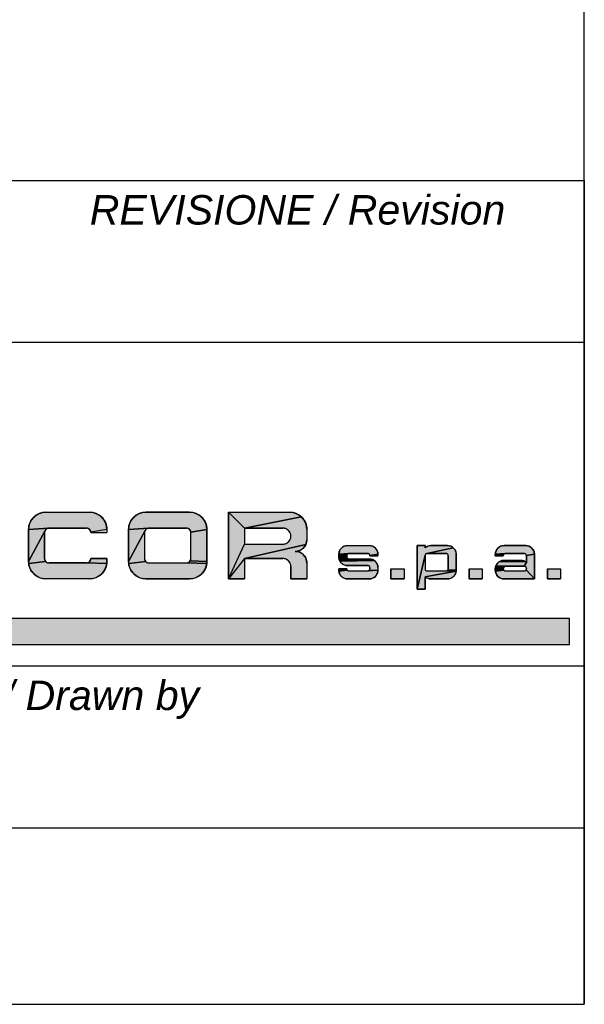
# Model space of a CAD drawing. Extents: x -1622 to 1181, y 8 to 1633.
# Tile 65 of 81: x 1143 to 1181, y 8 to 75. Entities that reach past the tile are written whole.
import ezdxf

# ---------------------------------------------------------------- set-up
doc = ezdxf.new("R2010")
doc.units = 0
doc.header["$LTSCALE"] = 65.395
doc.layers.get('0').update_dxf_attribs({"linetype": 'CONTINUOUS'})
doc.layers.add('7_ALL_NOTE', color=7, linetype='CONTINUOUS')
doc.styles.add('TEXTSTYLE_2', font='ariali.ttf')

# ---------------------------------------------------------------- blocks, each defined once
blk = doc.blocks.new('SICOR_LOGO_BL0', base_point=(1142.225, 40.445))
at = {"linetype": 'CONTINUOUS'}
for points in [[(1144.271, 41.441), (1144.395, 41.447), (1147.352, 41.447), (1147.475, 41.441), (1147.597, 41.421), (1147.717, 41.389), (1147.833, 41.345), (1147.943, 41.289), (1148.047, 41.221), (1148.143, 41.143), (1148.23, 41.056), (1148.308, 40.96), (1148.376, 40.856), (1148.432, 40.745), (1148.476, 40.63), (1148.508, 40.51), (1148.528, 40.388), (1148.534, 40.264), (1147.448, 40.098), (1147.444, 40.129), (1147.436, 40.159), (1147.425, 40.188), (1147.411, 40.215), (1147.394, 40.241), (1147.374, 40.265), (1147.352, 40.287), (1147.328, 40.306), (1147.302, 40.323), (1147.275, 40.337), (1147.246, 40.348), (1147.216, 40.356), (1147.185, 40.361), (1147.154, 40.363), (1144.592, 40.363), (1144.561, 40.361), (1143.212, 40.264), (1143.219, 40.388), (1143.238, 40.51), (1143.27, 40.63), (1143.314, 40.745), (1143.37, 40.856), (1143.438, 40.96), (1143.516, 41.056), (1143.603, 41.143), (1143.7, 41.221), (1143.803, 41.289), (1143.914, 41.345), (1144.029, 41.389), (1144.149, 41.421)], [(1151.072, 41.441), (1151.195, 41.447), (1154.152, 41.447), (1154.276, 41.441), (1154.398, 41.421), (1154.518, 41.389), (1154.633, 41.345), (1154.744, 41.289), (1154.847, 41.221), (1154.944, 41.143), (1155.031, 41.056), (1155.109, 40.96), (1155.176, 40.856), (1155.233, 40.745), (1155.277, 40.63), (1155.309, 40.51), (1155.328, 40.388), (1155.335, 40.264), (1154.249, 40.098), (1154.244, 40.129), (1154.236, 40.159), (1154.225, 40.188), (1154.211, 40.215), (1154.194, 40.241), (1154.175, 40.265), (1154.153, 40.287), (1154.129, 40.306), (1154.103, 40.323), (1154.075, 40.337), (1154.046, 40.348), (1154.017, 40.356), (1153.986, 40.361), (1153.955, 40.363), (1151.393, 40.363), (1151.362, 40.361), (1150.013, 40.264), (1150.019, 40.388), (1150.039, 40.51), (1150.071, 40.63), (1150.115, 40.745), (1150.171, 40.856), (1150.239, 40.96), (1150.316, 41.056), (1150.404, 41.143), (1150.5, 41.221), (1150.604, 41.289), (1150.714, 41.345), (1150.83, 41.389), (1150.949, 41.421)], [(1161.744, 41.143), (1157.897, 40.363), (1156.813, 41.447), (1160.953, 41.447), (1161.076, 41.441), (1161.199, 41.421), (1161.318, 41.389), (1161.434, 41.345), (1161.544, 41.289), (1161.648, 41.221)], [(1157.897, 40.363), (1161.744, 41.143), (1161.832, 41.056), (1161.91, 40.96), (1161.977, 40.856), (1162.033, 40.745), (1162.078, 40.63), (1162.11, 40.51), (1162.129, 40.388), (1162.136, 40.264), (1162.136, 39.574), (1162.131, 39.492), (1162.118, 39.411), (1162.097, 39.331), (1162.067, 39.254), (1157.897, 38.293), (1156.813, 36.913), (1157.897, 39.279), (1160.509, 39.279), (1160.566, 39.282), (1160.622, 39.291), (1160.677, 39.305), (1160.73, 39.326), (1160.78, 39.351), (1160.828, 39.382), (1160.872, 39.418), (1160.912, 39.458), (1160.948, 39.502), (1160.979, 39.55), (1161.005, 39.6), (1161.025, 39.653), (1161.04, 39.708), (1161.048, 39.764), (1161.051, 39.821), (1161.048, 39.878), (1161.04, 39.934), (1161.025, 39.988), (1161.005, 40.041), (1160.979, 40.092), (1160.948, 40.139), (1160.912, 40.184), (1160.872, 40.224), (1160.828, 40.259), (1160.78, 40.29), (1160.73, 40.316), (1160.677, 40.336), (1160.622, 40.351), (1160.566, 40.36), (1160.509, 40.363)], [(1144.372, 40.265), (1144.353, 40.241), (1144.336, 40.215), (1143.212, 38.096), (1143.212, 40.264), (1144.561, 40.361), (1144.53, 40.356), (1144.501, 40.348), (1144.472, 40.337), (1144.444, 40.323), (1144.418, 40.306), (1144.394, 40.287)], [(1144.353, 38.119), (1144.372, 38.095), (1143.219, 37.972), (1143.212, 38.096), (1144.336, 40.215), (1144.322, 40.188), (1144.311, 40.159), (1144.303, 40.129), (1144.298, 40.098), (1144.296, 40.067), (1144.296, 38.293), (1144.298, 38.262), (1144.303, 38.232), (1144.311, 38.202), (1144.322, 38.173), (1144.336, 38.145)], [(1151.173, 40.265), (1151.153, 40.241), (1151.136, 40.215), (1150.013, 38.096), (1150.013, 40.264), (1151.362, 40.361), (1151.331, 40.356), (1151.301, 40.348), (1151.272, 40.337), (1151.245, 40.323), (1151.219, 40.306), (1151.195, 40.287)], [(1151.153, 38.119), (1151.173, 38.095), (1150.019, 37.972), (1150.013, 38.096), (1151.136, 40.215), (1151.122, 40.188), (1151.111, 40.159), (1151.103, 40.129), (1151.098, 40.098), (1151.097, 40.067), (1151.097, 38.293), (1151.098, 38.262), (1151.103, 38.232), (1151.111, 38.202), (1151.122, 38.173), (1151.136, 38.145)], [(1154.249, 40.098), (1155.335, 40.264), (1155.335, 38.096), (1154.211, 38.145), (1154.225, 38.173), (1154.236, 38.202), (1154.244, 38.232), (1154.249, 38.262), (1154.251, 38.293), (1154.251, 40.067)], [(1157.897, 38.293), (1162.067, 39.254), (1162.03, 39.18), (1161.985, 39.111), (1161.933, 39.047), (1161.875, 38.989), (1161.811, 38.937), (1161.741, 38.892), (1161.668, 38.854), (1161.591, 38.825), (1161.347, 38.786), (1161.429, 38.782), (1161.511, 38.769), (1161.591, 38.747), (1161.668, 38.718), (1161.741, 38.68), (1161.811, 38.635), (1161.875, 38.583), (1161.933, 38.525), (1161.985, 38.461), (1162.03, 38.392), (1162.067, 38.318), (1162.097, 38.241), (1162.118, 38.161), (1162.131, 38.08), (1162.136, 37.998), (1162.136, 36.913), (1161.051, 36.913), (1161.051, 37.751), (1161.048, 37.808), (1161.04, 37.864), (1161.025, 37.919), (1161.005, 37.972), (1160.979, 38.022), (1160.948, 38.07), (1160.912, 38.114), (1160.872, 38.154), (1160.828, 38.19), (1160.78, 38.221), (1160.73, 38.246), (1160.677, 38.267), (1160.622, 38.281), (1160.566, 38.29), (1160.509, 38.293)], [(1164.836, 39.177), (1164.898, 39.18), (1166.377, 39.18), (1166.438, 39.177), (1166.5, 39.167), (1166.559, 39.151), (1166.617, 39.129), (1166.672, 39.101), (1166.724, 39.067), (1166.772, 39.028), (1166.816, 38.985), (1166.855, 38.936), (1166.889, 38.885), (1166.917, 38.829), (1166.939, 38.772), (1166.955, 38.712), (1166.965, 38.651), (1166.968, 38.589), (1166.425, 38.506), (1166.423, 38.521), (1166.419, 38.536), (1166.413, 38.55), (1166.406, 38.564), (1166.398, 38.577), (1166.388, 38.589), (1166.377, 38.6), (1166.365, 38.61), (1166.352, 38.618), (1166.338, 38.625), (1166.324, 38.631), (1166.309, 38.635), (1166.294, 38.637), (1166.278, 38.638), (1164.997, 38.638), (1164.981, 38.637), (1164.307, 38.589), (1164.31, 38.651), (1164.32, 38.712), (1164.336, 38.772), (1164.358, 38.829), (1164.386, 38.885), (1164.42, 38.936), (1164.459, 38.985), (1164.503, 39.028), (1164.551, 39.067), (1164.603, 39.101), (1164.658, 39.129), (1164.715, 39.151), (1164.775, 39.167)], [(1170.519, 39.179), (1170.562, 39.18), (1171.696, 39.18), (1171.758, 39.177), (1171.819, 39.167), (1171.879, 39.151), (1171.936, 39.129), (1171.992, 39.101), (1172.043, 39.067), (1172.092, 39.028), (1170.285, 38.635), (1170.27, 38.631), (1170.256, 38.625), (1170.242, 38.618), (1170.229, 38.61), (1170.217, 38.6), (1170.206, 38.589), (1170.196, 38.577), (1170.188, 38.564), (1170.181, 38.55), (1170.175, 38.536), (1170.171, 38.521), (1169.626, 36.223), (1169.626, 39.18), (1170.168, 39.18), (1170.168, 39.03), (1170.201, 39.057), (1170.236, 39.082), (1170.273, 39.105), (1170.312, 39.124), (1170.351, 39.141), (1170.392, 39.155), (1170.434, 39.166), (1170.476, 39.174)], [(1170.316, 38.638), (1170.301, 38.637), (1170.285, 38.635), (1172.092, 39.028), (1172.135, 38.985), (1172.174, 38.936), (1172.208, 38.885), (1172.236, 38.829), (1172.258, 38.772), (1172.274, 38.712), (1172.284, 38.651), (1172.287, 38.589), (1172.287, 38.49), (1172.287, 37.505), (1171.725, 37.529), (1171.732, 37.543), (1171.738, 37.558), (1171.742, 37.573), (1171.744, 37.588), (1171.745, 37.603), (1171.745, 38.49), (1171.744, 38.506), (1171.742, 38.521), (1171.738, 38.536), (1171.732, 38.55), (1171.725, 38.564), (1171.717, 38.577), (1171.707, 38.589), (1171.696, 38.6), (1171.684, 38.61), (1171.671, 38.618), (1171.657, 38.625), (1171.643, 38.631), (1171.628, 38.635), (1171.613, 38.637), (1171.597, 38.638)], [(1175.478, 39.177), (1175.54, 39.18), (1177.018, 39.18), (1177.08, 39.177), (1177.141, 39.167), (1177.201, 39.151), (1177.259, 39.129), (1177.314, 39.101), (1177.366, 39.067), (1177.414, 39.028), (1177.458, 38.985), (1177.497, 38.936), (1177.53, 38.885), (1177.558, 38.829), (1177.581, 38.772), (1177.597, 38.712), (1177.606, 38.651), (1177.609, 38.589), (1177.067, 38.506), (1177.064, 38.521), (1177.06, 38.536), (1177.055, 38.55), (1177.048, 38.564), (1177.039, 38.577), (1177.029, 38.589), (1177.018, 38.6), (1177.006, 38.61), (1176.993, 38.618), (1176.98, 38.625), (1176.965, 38.631), (1176.95, 38.635), (1176.935, 38.637), (1176.92, 38.638), (1175.638, 38.638), (1175.623, 38.637), (1174.948, 38.589), (1174.952, 38.651), (1174.961, 38.712), (1174.977, 38.772), (1174.999, 38.829), (1175.028, 38.885), (1175.061, 38.936), (1175.1, 38.985), (1175.144, 39.028), (1175.192, 39.067), (1175.244, 39.101), (1175.299, 39.129), (1175.357, 39.151), (1175.417, 39.167)], [(1147.448, 38.262), (1147.45, 38.293), (1148.534, 38.293), (1148.534, 38.096), (1148.528, 37.972), (1147.185, 37.999), (1147.216, 38.004), (1147.246, 38.012), (1147.275, 38.023), (1147.302, 38.037), (1147.328, 38.054), (1147.352, 38.073), (1147.374, 38.095), (1147.394, 38.119), (1147.411, 38.145), (1147.425, 38.173), (1147.436, 38.202), (1147.444, 38.232)], [(1164.887, 38.589), (1164.877, 38.577), (1164.307, 38.412), (1164.307, 38.589), (1164.981, 38.637), (1164.966, 38.635), (1164.951, 38.631), (1164.937, 38.625), (1164.923, 38.618), (1164.91, 38.61), (1164.898, 38.6)], [(1164.849, 38.421), (1164.85, 38.406), (1164.31, 38.35), (1164.307, 38.412), (1164.877, 38.577), (1164.869, 38.564), (1164.862, 38.55), (1164.856, 38.536), (1164.852, 38.521), (1164.85, 38.506), (1164.849, 38.49)], [(1164.862, 38.361), (1164.869, 38.347), (1164.32, 38.289), (1164.31, 38.35), (1164.85, 38.406), (1164.852, 38.39), (1164.856, 38.376)], [(1164.923, 38.293), (1164.937, 38.286), (1164.336, 38.229), (1164.32, 38.289), (1164.869, 38.347), (1164.877, 38.334), (1164.887, 38.322), (1164.898, 38.311), (1164.91, 38.302)], [(1166.559, 38.244), (1166.617, 38.222), (1164.358, 38.171), (1164.336, 38.229), (1164.937, 38.286), (1164.951, 38.281), (1164.966, 38.277), (1164.981, 38.274), (1164.997, 38.273), (1166.377, 38.273), (1166.438, 38.27), (1166.5, 38.26)], [(1166.672, 38.194), (1166.724, 38.16), (1164.386, 38.116), (1164.358, 38.171), (1166.617, 38.222)], [(1166.772, 38.121), (1166.816, 38.078), (1166.855, 38.03), (1166.889, 37.978), (1166.917, 37.923), (1166.939, 37.865), (1166.955, 37.805), (1166.965, 37.744), (1166.968, 37.682), (1166.968, 37.505), (1166.352, 37.475), (1166.365, 37.484), (1166.377, 37.493), (1166.388, 37.504), (1166.398, 37.516), (1166.406, 37.529), (1166.413, 37.543), (1166.419, 37.558), (1166.423, 37.573), (1166.425, 37.588), (1166.426, 37.603), (1166.426, 37.672), (1166.425, 37.688), (1166.423, 37.703), (1166.419, 37.718), (1166.413, 37.732), (1166.406, 37.746), (1166.398, 37.759), (1166.388, 37.771), (1166.377, 37.782), (1166.365, 37.792), (1166.352, 37.8), (1166.338, 37.807), (1166.324, 37.813), (1166.309, 37.817), (1166.294, 37.819), (1166.278, 37.82), (1164.898, 37.82), (1164.836, 37.823), (1164.775, 37.833), (1164.715, 37.849), (1164.658, 37.871), (1164.603, 37.899), (1164.551, 37.933), (1164.503, 37.972), (1164.459, 38.016), (1164.42, 38.064), (1164.386, 38.116), (1166.724, 38.16)], [(1171.597, 37.455), (1171.613, 37.456), (1172.284, 37.443), (1170.168, 37.064), (1170.168, 36.223), (1169.626, 36.223), (1170.171, 38.521), (1170.169, 38.506), (1170.168, 38.49), (1170.168, 37.603), (1170.169, 37.588), (1170.171, 37.573), (1170.175, 37.558), (1170.181, 37.543), (1170.188, 37.529), (1170.196, 37.516), (1170.206, 37.504), (1170.217, 37.493), (1170.229, 37.484), (1170.242, 37.475), (1170.256, 37.468), (1170.27, 37.463), (1170.285, 37.459), (1170.301, 37.456), (1170.316, 37.455)], [(1175.528, 38.589), (1175.519, 38.577), (1174.948, 38.49), (1174.948, 38.589), (1175.623, 38.637), (1175.608, 38.635), (1175.593, 38.631), (1175.578, 38.625), (1175.564, 38.618), (1175.551, 38.61), (1175.539, 38.6)], [(1175.491, 38.506), (1175.49, 38.49), (1174.948, 38.49), (1175.519, 38.577), (1175.51, 38.564), (1175.503, 38.55), (1175.498, 38.536), (1175.494, 38.521)], [(1176.843, 38.145), (1176.884, 38.131), (1176.924, 38.114), (1176.962, 38.095), (1175.18, 38.063), (1175.229, 38.095), (1175.282, 38.121), (1175.337, 38.142), (1176.802, 38.156)], [(1176.716, 38.168), (1176.759, 38.164), (1176.802, 38.156), (1175.337, 38.142), (1175.393, 38.158), (1175.451, 38.167), (1175.51, 38.17), (1176.673, 38.17)], [(1177.067, 38.506), (1177.609, 38.589), (1177.609, 38.49), (1177.609, 36.913), (1177.048, 37.529), (1177.055, 37.543), (1177.06, 37.558), (1177.064, 37.573), (1177.067, 37.588), (1177.067, 37.628), (1177.067, 37.643), (1177.064, 37.659), (1177.06, 37.674), (1177.055, 37.688), (1177.048, 37.702), (1177.039, 37.715), (1177.029, 37.727), (1177.018, 37.738), (1177.006, 37.748), (1176.993, 37.756), (1176.98, 37.763), (1176.965, 37.769), (1176.95, 37.773), (1176.935, 37.775), (1176.92, 37.776), (1177.067, 38.019), (1177.067, 38.49)], [(1147.154, 37.998), (1147.185, 37.999), (1148.528, 37.972), (1148.508, 37.85), (1148.476, 37.731), (1148.432, 37.615), (1148.376, 37.505), (1148.308, 37.401), (1148.23, 37.305), (1148.143, 37.217), (1148.047, 37.139), (1147.943, 37.072), (1147.833, 37.016), (1147.717, 36.971), (1147.597, 36.939), (1147.475, 36.92), (1147.352, 36.913), (1144.395, 36.913), (1144.271, 36.92), (1144.149, 36.939), (1144.029, 36.971), (1143.914, 37.016), (1143.803, 37.072), (1143.7, 37.139), (1143.603, 37.217), (1143.516, 37.305), (1143.438, 37.401), (1143.37, 37.505), (1143.314, 37.615), (1143.27, 37.731), (1143.238, 37.85), (1143.219, 37.972), (1144.372, 38.095), (1144.394, 38.073), (1144.418, 38.054), (1144.444, 38.037), (1144.472, 38.023), (1144.501, 38.012), (1144.53, 38.004), (1144.561, 37.999), (1144.592, 37.998)], [(1153.955, 37.998), (1153.986, 37.999), (1155.328, 37.972), (1155.309, 37.85), (1155.277, 37.731), (1155.233, 37.615), (1155.176, 37.505), (1155.109, 37.401), (1155.031, 37.305), (1154.944, 37.217), (1154.847, 37.139), (1154.744, 37.072), (1154.633, 37.016), (1154.518, 36.971), (1154.398, 36.939), (1154.276, 36.92), (1154.152, 36.913), (1151.195, 36.913), (1151.072, 36.92), (1150.949, 36.939), (1150.83, 36.971), (1150.714, 37.016), (1150.604, 37.072), (1150.5, 37.139), (1150.404, 37.217), (1150.316, 37.305), (1150.239, 37.401), (1150.171, 37.505), (1150.115, 37.615), (1150.071, 37.731), (1150.039, 37.85), (1150.019, 37.972), (1151.173, 38.095), (1151.195, 38.073), (1151.219, 38.054), (1151.245, 38.037), (1151.272, 38.023), (1151.301, 38.012), (1151.331, 38.004), (1151.362, 37.999), (1151.393, 37.998)], [(1154.194, 38.119), (1154.211, 38.145), (1155.335, 38.096), (1155.328, 37.972), (1153.986, 37.999), (1154.017, 38.004), (1154.046, 38.012), (1154.075, 38.023), (1154.103, 38.037), (1154.129, 38.054), (1154.153, 38.073), (1154.175, 38.095)], [(1164.877, 37.516), (1164.887, 37.504), (1164.31, 37.443), (1164.307, 37.505), (1164.307, 37.603), (1164.849, 37.603), (1164.85, 37.588), (1164.852, 37.573), (1164.856, 37.558), (1164.862, 37.543), (1164.869, 37.529)], [(1166.278, 37.455), (1166.294, 37.456), (1166.968, 37.505), (1166.965, 37.443), (1166.955, 37.382), (1166.939, 37.322), (1166.917, 37.264), (1166.889, 37.209), (1166.855, 37.157), (1166.816, 37.109), (1166.772, 37.065), (1166.724, 37.026), (1166.672, 36.993), (1166.617, 36.964), (1166.559, 36.942), (1166.5, 36.926), (1166.438, 36.917), (1166.377, 36.913), (1164.898, 36.913), (1164.836, 36.917), (1164.775, 36.926), (1164.715, 36.942), (1164.658, 36.964), (1164.603, 36.993), (1164.551, 37.026), (1164.503, 37.065), (1164.459, 37.109), (1164.42, 37.157), (1164.386, 37.209), (1164.358, 37.264), (1164.336, 37.322), (1164.32, 37.382), (1164.31, 37.443), (1164.887, 37.504), (1164.898, 37.493), (1164.91, 37.484), (1164.923, 37.475), (1164.937, 37.468), (1164.951, 37.463), (1164.966, 37.459), (1164.981, 37.456), (1164.997, 37.455)], [(1166.352, 37.475), (1166.968, 37.505), (1166.294, 37.456), (1166.309, 37.459), (1166.324, 37.463), (1166.338, 37.468)], [(1171.717, 37.516), (1171.725, 37.529), (1172.287, 37.505), (1172.284, 37.443), (1171.613, 37.456), (1171.628, 37.459), (1171.643, 37.463), (1171.657, 37.468), (1171.671, 37.475), (1171.684, 37.484), (1171.696, 37.493), (1171.707, 37.504)], [(1175.505, 37.673), (1175.499, 37.657), (1174.948, 37.603), (1174.951, 37.667), (1175.535, 37.719), (1175.523, 37.705), (1175.514, 37.69)], [(1175.491, 37.621), (1175.49, 37.603), (1174.948, 37.505), (1174.948, 37.603), (1175.499, 37.657), (1175.494, 37.639)], [(1175.519, 37.516), (1175.528, 37.504), (1174.952, 37.443), (1174.948, 37.505), (1175.49, 37.603), (1175.491, 37.588), (1175.494, 37.573), (1175.498, 37.558), (1175.503, 37.543), (1175.51, 37.529)], [(1175.548, 37.731), (1175.535, 37.719), (1174.951, 37.667), (1174.961, 37.725), (1174.976, 37.782), (1175.645, 37.775), (1175.627, 37.772), (1175.61, 37.767), (1175.593, 37.761), (1175.577, 37.753), (1175.562, 37.743)], [(1176.92, 37.455), (1176.935, 37.456), (1176.95, 37.459), (1176.965, 37.463), (1176.98, 37.468), (1176.993, 37.475), (1177.006, 37.484), (1177.018, 37.493), (1177.029, 37.504), (1177.039, 37.516), (1177.048, 37.529), (1177.609, 36.913), (1175.54, 36.913), (1175.478, 36.917), (1175.417, 36.926), (1175.357, 36.942), (1175.299, 36.964), (1175.244, 36.993), (1175.192, 37.026), (1175.144, 37.065), (1175.1, 37.109), (1175.061, 37.157), (1175.028, 37.209), (1174.999, 37.264), (1174.977, 37.322), (1174.961, 37.382), (1174.952, 37.443), (1175.528, 37.504), (1175.539, 37.493), (1175.551, 37.484), (1175.564, 37.475), (1175.578, 37.468), (1175.593, 37.463), (1175.608, 37.459), (1175.623, 37.456), (1175.638, 37.455)], [(1176.999, 38.072), (1177.034, 38.047), (1177.067, 38.019), (1176.92, 37.776), (1175.663, 37.776), (1174.976, 37.782), (1174.997, 37.837), (1175.024, 37.889), (1175.056, 37.938), (1175.093, 37.984), (1175.134, 38.026), (1175.18, 38.063), (1176.962, 38.095)], [(1170.168, 37.064), (1172.284, 37.443), (1172.274, 37.382), (1172.258, 37.322), (1172.236, 37.264), (1172.208, 37.209), (1172.174, 37.157), (1172.135, 37.109), (1172.092, 37.065), (1172.043, 37.026), (1171.992, 36.993), (1171.936, 36.964), (1171.879, 36.942), (1171.819, 36.926), (1171.758, 36.917), (1171.696, 36.913), (1170.562, 36.913), (1170.519, 36.915), (1170.476, 36.92), (1170.434, 36.927), (1170.392, 36.938), (1170.351, 36.952), (1170.312, 36.969), (1170.273, 36.989), (1170.236, 37.011), (1170.201, 37.036)]]:
    blk.add_hatch(color=1, dxfattribs=at).paths.add_polyline_path(points)
at = {"color": 1, "linetype": 'CONTINUOUS'}
for p, q in [((1144.395, 41.447), (1147.352, 41.447)), ((1154.152, 41.447), (1151.195, 41.447)), ((1156.813, 41.447), (1156.813, 36.913)), ((1156.813, 41.447), (1160.953, 41.447)), ((1156.813, 36.913), (1156.813, 41.447)), ((1156.813, 41.447), (1160.953, 41.447)), ((1143.212, 40.264), (1143.212, 38.096)), ((1144.592, 40.363), (1147.154, 40.363)), ((1148.534, 40.264), (1148.536, 40.067)), ((1150.013, 40.264), (1150.013, 38.096)), ((1150.013, 40.264), (1150.013, 38.096)), ((1151.393, 40.363), (1153.955, 40.363)), ((1155.335, 38.096), (1155.335, 40.264)), ((1155.335, 38.096), (1155.335, 40.264)), ((1156.813, 40.264), (1156.813, 39.18)), ((1156.813, 40.264), (1156.813, 39.18)), ((1157.897, 40.363), (1160.509, 40.363)), ((1157.897, 40.363), (1157.897, 39.279)), ((1160.509, 40.363), (1157.897, 40.363)), ((1157.897, 40.363), (1157.897, 39.279)), ((1162.136, 40.264), (1162.136, 39.574)), ((1162.136, 40.264), (1162.136, 40.067)), ((1162.136, 40.264), (1162.136, 39.574)), ((1144.296, 38.293), (1144.296, 40.067)), ((1147.45, 40.067), (1148.536, 40.067)), ((1151.097, 40.067), (1151.097, 38.293)), ((1151.097, 40.067), (1151.097, 38.293)), ((1154.251, 38.293), (1154.251, 40.067)), ((1154.251, 38.293), (1154.251, 40.067)), ((1157.897, 40.067), (1157.897, 40.018)), ((1157.897, 39.279), (1160.509, 39.279)), ((1157.897, 39.279), (1160.509, 39.279)), ((1164.898, 39.18), (1166.377, 39.18)), ((1164.898, 39.18), (1166.377, 39.18)), ((1170.168, 39.18), (1169.626, 39.18)), ((1169.626, 39.18), (1169.626, 36.223)), ((1169.626, 39.18), (1169.626, 36.223)), ((1170.168, 39.18), (1169.626, 39.18)), ((1170.168, 39.18), (1170.168, 39.03)), ((1170.168, 39.03), (1170.168, 39.18)), ((1170.562, 39.18), (1171.696, 39.18)), ((1171.696, 39.18), (1170.562, 39.18)), ((1175.54, 39.18), (1177.018, 39.18)), ((1177.018, 39.18), (1175.54, 39.18)), ((1148.534, 38.293), (1147.45, 38.293)), ((1148.534, 38.096), (1148.534, 38.293)), ((1157.897, 38.293), (1157.897, 36.913)), ((1157.897, 38.293), (1160.509, 38.293)), ((1160.509, 38.293), (1157.897, 38.293)), ((1157.897, 38.293), (1157.897, 36.913)), ((1164.307, 38.589), (1164.307, 38.412)), ((1164.307, 38.412), (1164.307, 38.589)), ((1164.849, 38.49), (1164.849, 38.421)), ((1164.849, 38.49), (1164.849, 38.421)), ((1164.997, 38.638), (1166.278, 38.638)), ((1166.278, 38.638), (1164.997, 38.638)), ((1164.997, 38.273), (1166.377, 38.273)), ((1164.997, 38.273), (1166.377, 38.273)), ((1166.426, 38.49), (1166.968, 38.49)), ((1166.968, 38.49), (1166.426, 38.49)), ((1166.968, 38.589), (1166.968, 38.49)), ((1166.968, 38.589), (1166.968, 38.49)), ((1169.626, 38.589), (1169.626, 38.367)), ((1170.168, 38.49), (1170.168, 37.603)), ((1170.168, 38.49), (1170.168, 38.466)), ((1170.168, 38.49), (1170.168, 37.603)), ((1170.316, 38.638), (1171.597, 38.638)), ((1171.597, 38.638), (1170.316, 38.638)), ((1171.745, 38.49), (1171.745, 37.628)), ((1171.745, 37.628), (1171.745, 38.49)), ((1172.287, 38.589), (1172.287, 38.49)), ((1172.287, 38.49), (1172.287, 38.589)), ((1172.287, 38.49), (1172.287, 37.505)), ((1172.287, 37.505), (1172.287, 38.49)), ((1174.948, 38.589), (1174.948, 38.49)), ((1174.948, 38.589), (1174.948, 38.49)), ((1175.49, 38.49), (1174.948, 38.49)), ((1174.948, 38.49), (1175.49, 38.49)), ((1175.51, 38.17), (1176.673, 38.17)), ((1176.673, 38.17), (1175.51, 38.17)), ((1175.638, 38.638), (1176.92, 38.638)), ((1175.638, 38.638), (1176.92, 38.638)), ((1177.067, 38.49), (1177.067, 38.019)), ((1177.067, 38.49), (1177.067, 38.019)), ((1177.609, 38.589), (1177.609, 38.49)), ((1177.609, 38.49), (1177.609, 38.589)), ((1177.609, 38.49), (1177.609, 36.913)), ((1177.609, 36.913), (1177.609, 38.49)), ((1147.154, 37.998), (1144.592, 37.998)), ((1151.393, 37.998), (1153.955, 37.998)), ((1151.393, 37.998), (1153.955, 37.998)), ((1161.051, 37.751), (1161.051, 36.913)), ((1161.051, 36.913), (1161.051, 37.751)), ((1162.136, 37.998), (1162.136, 36.913)), ((1162.136, 37.998), (1162.136, 36.913)), ((1164.849, 37.603), (1164.307, 37.603)), ((1164.307, 37.505), (1164.307, 37.603)), ((1164.307, 37.505), (1164.307, 37.603)), ((1164.307, 37.603), (1164.849, 37.603)), ((1164.898, 37.82), (1166.278, 37.82)), ((1166.278, 37.82), (1164.898, 37.82)), ((1166.426, 37.672), (1166.426, 37.603)), ((1166.426, 37.603), (1166.426, 37.672)), ((1166.968, 37.682), (1166.968, 37.505)), ((1166.968, 37.682), (1166.968, 37.505)), ((1167.852, 37.603), (1168.739, 37.603)), ((1167.852, 37.603), (1167.852, 36.913)), ((1167.852, 36.913), (1167.852, 37.603)), ((1167.852, 37.603), (1168.739, 37.603)), ((1168.739, 37.603), (1168.739, 36.913)), ((1168.739, 37.603), (1168.739, 36.913)), ((1169.626, 37.603), (1169.626, 37.505)), ((1171.745, 37.628), (1171.745, 37.603)), ((1171.745, 37.603), (1171.745, 37.628)), ((1173.174, 37.603), (1174.061, 37.603)), ((1173.174, 37.603), (1173.174, 36.913)), ((1173.174, 36.913), (1173.174, 37.603)), ((1173.174, 37.603), (1174.061, 37.603)), ((1174.061, 37.603), (1174.061, 36.913)), ((1174.061, 37.603), (1174.061, 36.913)), ((1174.948, 37.603), (1174.948, 37.608)), ((1174.948, 37.608), (1174.948, 37.603)), ((1174.948, 37.603), (1174.948, 37.505)), ((1174.948, 37.603), (1174.948, 37.505)), ((1175.663, 37.776), (1176.92, 37.776)), ((1176.92, 37.776), (1175.663, 37.776)), ((1177.067, 37.628), (1177.067, 37.603)), ((1177.067, 37.603), (1177.067, 37.628)), ((1177.609, 37.726), (1177.609, 37.505)), ((1178.497, 37.603), (1179.384, 37.603)), ((1178.497, 37.603), (1178.497, 36.913)), ((1178.497, 36.913), (1178.497, 37.603)), ((1178.497, 37.603), (1179.384, 37.603)), ((1179.384, 37.603), (1179.384, 36.913)), ((1179.384, 37.603), (1179.384, 36.913)), ((1147.352, 36.913), (1144.395, 36.913)), ((1151.195, 36.913), (1154.152, 36.913)), ((1151.195, 36.913), (1154.152, 36.913)), ((1156.813, 36.913), (1157.897, 36.913)), ((1157.897, 36.913), (1156.813, 36.913)), ((1161.051, 36.913), (1162.136, 36.913)), ((1162.136, 36.913), (1161.051, 36.913)), ((1164.898, 36.913), (1166.377, 36.913)), ((1166.377, 36.913), (1164.898, 36.913)), ((1164.997, 37.455), (1166.278, 37.455)), ((1164.997, 37.455), (1166.278, 37.455)), ((1167.852, 36.913), (1168.739, 36.913)), ((1168.739, 36.913), (1167.852, 36.913)), ((1170.168, 37.064), (1170.168, 36.223)), ((1170.168, 36.223), (1170.168, 37.064)), ((1170.316, 37.455), (1171.597, 37.455)), ((1170.316, 37.455), (1171.597, 37.455)), ((1170.562, 36.913), (1171.696, 36.913)), ((1170.562, 36.913), (1171.696, 36.913)), ((1173.174, 36.913), (1174.061, 36.913)), ((1174.061, 36.913), (1173.174, 36.913)), ((1175.54, 36.913), (1177.609, 36.913)), ((1175.54, 36.913), (1177.609, 36.913)), ((1175.638, 37.455), (1176.92, 37.455)), ((1175.638, 37.455), (1176.92, 37.455)), ((1178.497, 36.913), (1179.384, 36.913)), ((1179.384, 36.913), (1178.497, 36.913)), ((1170.168, 36.223), (1169.626, 36.223)), ((1169.626, 36.223), (1170.168, 36.223)), ((1180.003, 34.226), (1126.364, 34.226)), ((1180.003, 34.226), (1126.364, 34.226)), ((1180.003, 34.226), (1126.364, 34.226)), ((1180.003, 32.448), (1180.003, 34.226)), ((1180.003, 32.448), (1180.003, 34.226)), ((1180.003, 32.448), (1180.003, 34.226)), ((1109.78, 32.448), (1180.003, 32.448)), ((1109.78, 32.448), (1180.003, 32.448)), ((1109.78, 32.448), (1180.003, 32.448))]:
    blk.add_line(p, q, dxfattribs=at)
for points in [[(1144.271, 41.441), (1144.395, 41.447), (1147.352, 41.447), (1147.475, 41.441), (1147.597, 41.421), (1147.717, 41.389), (1147.833, 41.345), (1147.943, 41.289), (1148.047, 41.221), (1148.143, 41.143), (1148.23, 41.056), (1148.308, 40.96), (1148.376, 40.856), (1148.432, 40.745), (1148.476, 40.63), (1148.508, 40.51), (1148.528, 40.388), (1148.534, 40.264), (1147.448, 40.098), (1147.444, 40.129), (1147.436, 40.159), (1147.425, 40.188), (1147.411, 40.215), (1147.394, 40.241), (1147.374, 40.265), (1147.352, 40.287), (1147.328, 40.306), (1147.302, 40.323), (1147.275, 40.337), (1147.246, 40.348), (1147.216, 40.356), (1147.185, 40.361), (1147.154, 40.363), (1144.592, 40.363), (1144.561, 40.361), (1143.212, 40.264), (1143.219, 40.388), (1143.238, 40.51), (1143.27, 40.63), (1143.314, 40.745), (1143.37, 40.856), (1143.438, 40.96), (1143.516, 41.056), (1143.603, 41.143), (1143.7, 41.221), (1143.803, 41.289), (1143.914, 41.345), (1144.029, 41.389), (1144.149, 41.421), (1144.271, 41.441)], [(1151.072, 41.441), (1151.195, 41.447), (1154.152, 41.447), (1154.276, 41.441), (1154.398, 41.421), (1154.518, 41.389), (1154.633, 41.345), (1154.744, 41.289), (1154.847, 41.221), (1154.944, 41.143), (1155.031, 41.056), (1155.109, 40.96), (1155.176, 40.856), (1155.233, 40.745), (1155.277, 40.63), (1155.309, 40.51), (1155.328, 40.388), (1155.335, 40.264), (1154.249, 40.098), (1154.244, 40.129), (1154.236, 40.159), (1154.225, 40.188), (1154.211, 40.215), (1154.194, 40.241), (1154.175, 40.265), (1154.153, 40.287), (1154.129, 40.306), (1154.103, 40.323), (1154.075, 40.337), (1154.046, 40.348), (1154.017, 40.356), (1153.986, 40.361), (1153.955, 40.363), (1151.393, 40.363), (1151.362, 40.361), (1150.013, 40.264), (1150.019, 40.388), (1150.039, 40.51), (1150.071, 40.63), (1150.115, 40.745), (1150.171, 40.856), (1150.239, 40.96), (1150.316, 41.056), (1150.404, 41.143), (1150.5, 41.221), (1150.604, 41.289), (1150.714, 41.345), (1150.83, 41.389), (1150.949, 41.421), (1151.072, 41.441)], [(1161.744, 41.143), (1157.897, 40.363), (1156.813, 41.447), (1160.953, 41.447), (1161.076, 41.441), (1161.199, 41.421), (1161.318, 41.389), (1161.434, 41.345), (1161.544, 41.289), (1161.648, 41.221), (1161.744, 41.143)], [(1157.897, 40.363), (1161.744, 41.143), (1161.832, 41.056), (1161.91, 40.96), (1161.977, 40.856), (1162.033, 40.745), (1162.078, 40.63), (1162.11, 40.51), (1162.129, 40.388), (1162.136, 40.264), (1162.136, 39.574), (1162.131, 39.492), (1162.118, 39.411), (1162.097, 39.331), (1162.067, 39.254), (1157.897, 38.293), (1156.813, 36.913), (1157.897, 39.279), (1160.509, 39.279), (1160.566, 39.282), (1160.622, 39.291), (1160.677, 39.305), (1160.73, 39.326), (1160.78, 39.351), (1160.828, 39.382), (1160.872, 39.418), (1160.912, 39.458), (1160.948, 39.502), (1160.979, 39.55), (1161.005, 39.6), (1161.025, 39.653), (1161.04, 39.708), (1161.048, 39.764), (1161.051, 39.821), (1161.048, 39.878), (1161.04, 39.934), (1161.025, 39.988), (1161.005, 40.041), (1160.979, 40.092), (1160.948, 40.139), (1160.912, 40.184), (1160.872, 40.224), (1160.828, 40.259), (1160.78, 40.29), (1160.73, 40.316), (1160.677, 40.336), (1160.622, 40.351), (1160.566, 40.36), (1160.509, 40.363), (1157.897, 40.363)], [(1144.372, 40.265), (1144.353, 40.241), (1144.336, 40.215), (1143.212, 38.096), (1143.212, 40.264), (1144.561, 40.361), (1144.53, 40.356), (1144.501, 40.348), (1144.472, 40.337), (1144.444, 40.323), (1144.418, 40.306), (1144.394, 40.287), (1144.372, 40.265)], [(1144.353, 38.119), (1144.372, 38.095), (1143.219, 37.972), (1143.212, 38.096), (1144.336, 40.215), (1144.322, 40.188), (1144.311, 40.159), (1144.303, 40.129), (1144.298, 40.098), (1144.296, 40.067), (1144.296, 38.293), (1144.298, 38.262), (1144.303, 38.232), (1144.311, 38.202), (1144.322, 38.173), (1144.336, 38.145), (1144.353, 38.119)], [(1151.173, 40.265), (1151.153, 40.241), (1151.136, 40.215), (1150.013, 38.096), (1150.013, 40.264), (1151.362, 40.361), (1151.331, 40.356), (1151.301, 40.348), (1151.272, 40.337), (1151.245, 40.323), (1151.219, 40.306), (1151.195, 40.287), (1151.173, 40.265)], [(1151.153, 38.119), (1151.173, 38.095), (1150.019, 37.972), (1150.013, 38.096), (1151.136, 40.215), (1151.122, 40.188), (1151.111, 40.159), (1151.103, 40.129), (1151.098, 40.098), (1151.097, 40.067), (1151.097, 38.293), (1151.098, 38.262), (1151.103, 38.232), (1151.111, 38.202), (1151.122, 38.173), (1151.136, 38.145), (1151.153, 38.119)], [(1154.249, 40.098), (1155.335, 40.264), (1155.335, 38.096), (1154.211, 38.145), (1154.225, 38.173), (1154.236, 38.202), (1154.244, 38.232), (1154.249, 38.262), (1154.251, 38.293), (1154.251, 40.067), (1154.249, 40.098)], [(1157.897, 38.293), (1162.067, 39.254), (1162.03, 39.18), (1161.985, 39.111), (1161.933, 39.047), (1161.875, 38.989), (1161.811, 38.937), (1161.741, 38.892), (1161.668, 38.854), (1161.591, 38.825), (1161.347, 38.786), (1161.429, 38.782), (1161.511, 38.769), (1161.591, 38.747), (1161.668, 38.718), (1161.741, 38.68), (1161.811, 38.635), (1161.875, 38.583), (1161.933, 38.525), (1161.985, 38.461), (1162.03, 38.392), (1162.067, 38.318), (1162.097, 38.241), (1162.118, 38.161), (1162.131, 38.08), (1162.136, 37.998), (1162.136, 36.913), (1161.051, 36.913), (1161.051, 37.751), (1161.048, 37.808), (1161.04, 37.864), (1161.025, 37.919), (1161.005, 37.972), (1160.979, 38.022), (1160.948, 38.07), (1160.912, 38.114), (1160.872, 38.154), (1160.828, 38.19), (1160.78, 38.221), (1160.73, 38.246), (1160.677, 38.267), (1160.622, 38.281), (1160.566, 38.29), (1160.509, 38.293), (1157.897, 38.293)], [(1164.836, 39.177), (1164.898, 39.18), (1166.377, 39.18), (1166.438, 39.177), (1166.5, 39.167), (1166.559, 39.151), (1166.617, 39.129), (1166.672, 39.101), (1166.724, 39.067), (1166.772, 39.028), (1166.816, 38.985), (1166.855, 38.936), (1166.889, 38.885), (1166.917, 38.829), (1166.939, 38.772), (1166.955, 38.712), (1166.965, 38.651), (1166.968, 38.589), (1166.425, 38.506), (1166.423, 38.521), (1166.419, 38.536), (1166.413, 38.55), (1166.406, 38.564), (1166.398, 38.577), (1166.388, 38.589), (1166.377, 38.6), (1166.365, 38.61), (1166.352, 38.618), (1166.338, 38.625), (1166.324, 38.631), (1166.309, 38.635), (1166.294, 38.637), (1166.278, 38.638), (1164.997, 38.638), (1164.981, 38.637), (1164.307, 38.589), (1164.31, 38.651), (1164.32, 38.712), (1164.336, 38.772), (1164.358, 38.829), (1164.386, 38.885), (1164.42, 38.936), (1164.459, 38.985), (1164.503, 39.028), (1164.551, 39.067), (1164.603, 39.101), (1164.658, 39.129), (1164.715, 39.151), (1164.775, 39.167), (1164.836, 39.177)], [(1170.519, 39.179), (1170.562, 39.18), (1171.696, 39.18), (1171.758, 39.177), (1171.819, 39.167), (1171.879, 39.151), (1171.936, 39.129), (1171.992, 39.101), (1172.043, 39.067), (1172.092, 39.028), (1170.285, 38.635), (1170.27, 38.631), (1170.256, 38.625), (1170.242, 38.618), (1170.229, 38.61), (1170.217, 38.6), (1170.206, 38.589), (1170.196, 38.577), (1170.188, 38.564), (1170.181, 38.55), (1170.175, 38.536), (1170.171, 38.521), (1169.626, 36.223), (1169.626, 39.18), (1170.168, 39.18), (1170.168, 39.03), (1170.201, 39.057), (1170.236, 39.082), (1170.273, 39.105), (1170.312, 39.124), (1170.351, 39.141), (1170.392, 39.155), (1170.434, 39.166), (1170.476, 39.174), (1170.519, 39.179)], [(1170.316, 38.638), (1170.301, 38.637), (1170.285, 38.635), (1172.092, 39.028), (1172.135, 38.985), (1172.174, 38.936), (1172.208, 38.885), (1172.236, 38.829), (1172.258, 38.772), (1172.274, 38.712), (1172.284, 38.651), (1172.287, 38.589), (1172.287, 38.49), (1172.287, 37.505), (1171.725, 37.529), (1171.732, 37.543), (1171.738, 37.558), (1171.742, 37.573), (1171.744, 37.588), (1171.745, 37.603), (1171.745, 38.49), (1171.744, 38.506), (1171.742, 38.521), (1171.738, 38.536), (1171.732, 38.55), (1171.725, 38.564), (1171.717, 38.577), (1171.707, 38.589), (1171.696, 38.6), (1171.684, 38.61), (1171.671, 38.618), (1171.657, 38.625), (1171.643, 38.631), (1171.628, 38.635), (1171.613, 38.637), (1171.597, 38.638), (1170.316, 38.638)], [(1175.478, 39.177), (1175.54, 39.18), (1177.018, 39.18), (1177.08, 39.177), (1177.141, 39.167), (1177.201, 39.151), (1177.259, 39.129), (1177.314, 39.101), (1177.366, 39.067), (1177.414, 39.028), (1177.458, 38.985), (1177.497, 38.936), (1177.53, 38.885), (1177.558, 38.829), (1177.581, 38.772), (1177.597, 38.712), (1177.606, 38.651), (1177.609, 38.589), (1177.067, 38.506), (1177.064, 38.521), (1177.06, 38.536), (1177.055, 38.55), (1177.048, 38.564), (1177.039, 38.577), (1177.029, 38.589), (1177.018, 38.6), (1177.006, 38.61), (1176.993, 38.618), (1176.98, 38.625), (1176.965, 38.631), (1176.95, 38.635), (1176.935, 38.637), (1176.92, 38.638), (1175.638, 38.638), (1175.623, 38.637), (1174.948, 38.589), (1174.952, 38.651), (1174.961, 38.712), (1174.977, 38.772), (1174.999, 38.829), (1175.028, 38.885), (1175.061, 38.936), (1175.1, 38.985), (1175.144, 39.028), (1175.192, 39.067), (1175.244, 39.101), (1175.299, 39.129), (1175.357, 39.151), (1175.417, 39.167), (1175.478, 39.177)], [(1147.448, 38.262), (1147.45, 38.293), (1148.534, 38.293), (1148.534, 38.096), (1148.528, 37.972), (1147.185, 37.999), (1147.216, 38.004), (1147.246, 38.012), (1147.275, 38.023), (1147.302, 38.037), (1147.328, 38.054), (1147.352, 38.073), (1147.374, 38.095), (1147.394, 38.119), (1147.411, 38.145), (1147.425, 38.173), (1147.436, 38.202), (1147.444, 38.232), (1147.448, 38.262)], [(1164.887, 38.589), (1164.877, 38.577), (1164.307, 38.412), (1164.307, 38.589), (1164.981, 38.637), (1164.966, 38.635), (1164.951, 38.631), (1164.937, 38.625), (1164.923, 38.618), (1164.91, 38.61), (1164.898, 38.6), (1164.887, 38.589)], [(1164.849, 38.421), (1164.85, 38.406), (1164.31, 38.35), (1164.307, 38.412), (1164.877, 38.577), (1164.869, 38.564), (1164.862, 38.55), (1164.856, 38.536), (1164.852, 38.521), (1164.85, 38.506), (1164.849, 38.49), (1164.849, 38.421)], [(1164.862, 38.361), (1164.869, 38.347), (1164.32, 38.289), (1164.31, 38.35), (1164.85, 38.406), (1164.852, 38.39), (1164.856, 38.376), (1164.862, 38.361)], [(1164.923, 38.293), (1164.937, 38.286), (1164.336, 38.229), (1164.32, 38.289), (1164.869, 38.347), (1164.877, 38.334), (1164.887, 38.322), (1164.898, 38.311), (1164.91, 38.302), (1164.923, 38.293)], [(1166.559, 38.244), (1166.617, 38.222), (1164.358, 38.171), (1164.336, 38.229), (1164.937, 38.286), (1164.951, 38.281), (1164.966, 38.277), (1164.981, 38.274), (1164.997, 38.273), (1166.377, 38.273), (1166.438, 38.27), (1166.5, 38.26), (1166.559, 38.244)], [(1166.672, 38.194), (1166.724, 38.16), (1164.386, 38.116), (1164.358, 38.171), (1166.617, 38.222), (1166.672, 38.194)], [(1166.772, 38.121), (1166.816, 38.078), (1166.855, 38.03), (1166.889, 37.978), (1166.917, 37.923), (1166.939, 37.865), (1166.955, 37.805), (1166.965, 37.744), (1166.968, 37.682), (1166.968, 37.505), (1166.352, 37.475), (1166.365, 37.484), (1166.377, 37.493), (1166.388, 37.504), (1166.398, 37.516), (1166.406, 37.529), (1166.413, 37.543), (1166.419, 37.558), (1166.423, 37.573), (1166.425, 37.588), (1166.426, 37.603), (1166.426, 37.672), (1166.425, 37.688), (1166.423, 37.703), (1166.419, 37.718), (1166.413, 37.732), (1166.406, 37.746), (1166.398, 37.759), (1166.388, 37.771), (1166.377, 37.782), (1166.365, 37.792), (1166.352, 37.8), (1166.338, 37.807), (1166.324, 37.813), (1166.309, 37.817), (1166.294, 37.819), (1166.278, 37.82), (1164.898, 37.82), (1164.836, 37.823), (1164.775, 37.833), (1164.715, 37.849), (1164.658, 37.871), (1164.603, 37.899), (1164.551, 37.933), (1164.503, 37.972), (1164.459, 38.016), (1164.42, 38.064), (1164.386, 38.116), (1166.724, 38.16), (1166.772, 38.121)], [(1171.597, 37.455), (1171.613, 37.456), (1172.284, 37.443), (1170.168, 37.064), (1170.168, 36.223), (1169.626, 36.223), (1170.171, 38.521), (1170.169, 38.506), (1170.168, 38.49), (1170.168, 37.603), (1170.169, 37.588), (1170.171, 37.573), (1170.175, 37.558), (1170.181, 37.543), (1170.188, 37.529), (1170.196, 37.516), (1170.206, 37.504), (1170.217, 37.493), (1170.229, 37.484), (1170.242, 37.475), (1170.256, 37.468), (1170.27, 37.463), (1170.285, 37.459), (1170.301, 37.456), (1170.316, 37.455), (1171.597, 37.455)], [(1175.528, 38.589), (1175.519, 38.577), (1174.948, 38.49), (1174.948, 38.589), (1175.623, 38.637), (1175.608, 38.635), (1175.593, 38.631), (1175.578, 38.625), (1175.564, 38.618), (1175.551, 38.61), (1175.539, 38.6), (1175.528, 38.589)], [(1175.491, 38.506), (1175.49, 38.49), (1174.948, 38.49), (1175.519, 38.577), (1175.51, 38.564), (1175.503, 38.55), (1175.498, 38.536), (1175.494, 38.521), (1175.491, 38.506)], [(1176.843, 38.145), (1176.884, 38.131), (1176.924, 38.114), (1176.962, 38.095), (1175.18, 38.063), (1175.229, 38.095), (1175.282, 38.121), (1175.337, 38.142), (1176.802, 38.156), (1176.843, 38.145)], [(1176.716, 38.168), (1176.759, 38.164), (1176.802, 38.156), (1175.337, 38.142), (1175.393, 38.158), (1175.451, 38.167), (1175.51, 38.17), (1176.673, 38.17), (1176.716, 38.168)], [(1177.067, 38.506), (1177.609, 38.589), (1177.609, 38.49), (1177.609, 36.913), (1177.048, 37.529), (1177.055, 37.543), (1177.06, 37.558), (1177.064, 37.573), (1177.067, 37.588), (1177.067, 37.628), (1177.067, 37.643), (1177.064, 37.659), (1177.06, 37.674), (1177.055, 37.688), (1177.048, 37.702), (1177.039, 37.715), (1177.029, 37.727), (1177.018, 37.738), (1177.006, 37.748), (1176.993, 37.756), (1176.98, 37.763), (1176.965, 37.769), (1176.95, 37.773), (1176.935, 37.775), (1176.92, 37.776), (1177.067, 38.019), (1177.067, 38.49), (1177.067, 38.506)], [(1147.154, 37.998), (1147.185, 37.999), (1148.528, 37.972), (1148.508, 37.85), (1148.476, 37.731), (1148.432, 37.615), (1148.376, 37.505), (1148.308, 37.401), (1148.23, 37.305), (1148.143, 37.217), (1148.047, 37.139), (1147.943, 37.072), (1147.833, 37.016), (1147.717, 36.971), (1147.597, 36.939), (1147.475, 36.92), (1147.352, 36.913), (1144.395, 36.913), (1144.271, 36.92), (1144.149, 36.939), (1144.029, 36.971), (1143.914, 37.016), (1143.803, 37.072), (1143.7, 37.139), (1143.603, 37.217), (1143.516, 37.305), (1143.438, 37.401), (1143.37, 37.505), (1143.314, 37.615), (1143.27, 37.731), (1143.238, 37.85), (1143.219, 37.972), (1144.372, 38.095), (1144.394, 38.073), (1144.418, 38.054), (1144.444, 38.037), (1144.472, 38.023), (1144.501, 38.012), (1144.53, 38.004), (1144.561, 37.999), (1144.592, 37.998), (1147.154, 37.998)], [(1153.955, 37.998), (1153.986, 37.999), (1155.328, 37.972), (1155.309, 37.85), (1155.277, 37.731), (1155.233, 37.615), (1155.176, 37.505), (1155.109, 37.401), (1155.031, 37.305), (1154.944, 37.217), (1154.847, 37.139), (1154.744, 37.072), (1154.633, 37.016), (1154.518, 36.971), (1154.398, 36.939), (1154.276, 36.92), (1154.152, 36.913), (1151.195, 36.913), (1151.072, 36.92), (1150.949, 36.939), (1150.83, 36.971), (1150.714, 37.016), (1150.604, 37.072), (1150.5, 37.139), (1150.404, 37.217), (1150.316, 37.305), (1150.239, 37.401), (1150.171, 37.505), (1150.115, 37.615), (1150.071, 37.731), (1150.039, 37.85), (1150.019, 37.972), (1151.173, 38.095), (1151.195, 38.073), (1151.219, 38.054), (1151.245, 38.037), (1151.272, 38.023), (1151.301, 38.012), (1151.331, 38.004), (1151.362, 37.999), (1151.393, 37.998), (1153.955, 37.998)], [(1154.194, 38.119), (1154.211, 38.145), (1155.335, 38.096), (1155.328, 37.972), (1153.986, 37.999), (1154.017, 38.004), (1154.046, 38.012), (1154.075, 38.023), (1154.103, 38.037), (1154.129, 38.054), (1154.153, 38.073), (1154.175, 38.095), (1154.194, 38.119)], [(1164.877, 37.516), (1164.887, 37.504), (1164.31, 37.443), (1164.307, 37.505), (1164.307, 37.603), (1164.849, 37.603), (1164.85, 37.588), (1164.852, 37.573), (1164.856, 37.558), (1164.862, 37.543), (1164.869, 37.529), (1164.877, 37.516)], [(1166.278, 37.455), (1166.294, 37.456), (1166.968, 37.505), (1166.965, 37.443), (1166.955, 37.382), (1166.939, 37.322), (1166.917, 37.264), (1166.889, 37.209), (1166.855, 37.157), (1166.816, 37.109), (1166.772, 37.065), (1166.724, 37.026), (1166.672, 36.993), (1166.617, 36.964), (1166.559, 36.942), (1166.5, 36.926), (1166.438, 36.917), (1166.377, 36.913), (1164.898, 36.913), (1164.836, 36.917), (1164.775, 36.926), (1164.715, 36.942), (1164.658, 36.964), (1164.603, 36.993), (1164.551, 37.026), (1164.503, 37.065), (1164.459, 37.109), (1164.42, 37.157), (1164.386, 37.209), (1164.358, 37.264), (1164.336, 37.322), (1164.32, 37.382), (1164.31, 37.443), (1164.887, 37.504), (1164.898, 37.493), (1164.91, 37.484), (1164.923, 37.475), (1164.937, 37.468), (1164.951, 37.463), (1164.966, 37.459), (1164.981, 37.456), (1164.997, 37.455), (1166.278, 37.455)], [(1166.352, 37.475), (1166.968, 37.505), (1166.294, 37.456), (1166.309, 37.459), (1166.324, 37.463), (1166.338, 37.468), (1166.352, 37.475)], [(1171.717, 37.516), (1171.725, 37.529), (1172.287, 37.505), (1172.284, 37.443), (1171.613, 37.456), (1171.628, 37.459), (1171.643, 37.463), (1171.657, 37.468), (1171.671, 37.475), (1171.684, 37.484), (1171.696, 37.493), (1171.707, 37.504), (1171.717, 37.516)], [(1175.505, 37.673), (1175.499, 37.657), (1174.948, 37.603), (1174.951, 37.667), (1175.535, 37.719), (1175.523, 37.705), (1175.514, 37.69), (1175.505, 37.673)], [(1175.491, 37.621), (1175.49, 37.603), (1174.948, 37.505), (1174.948, 37.603), (1175.499, 37.657), (1175.494, 37.639), (1175.491, 37.621)], [(1175.519, 37.516), (1175.528, 37.504), (1174.952, 37.443), (1174.948, 37.505), (1175.49, 37.603), (1175.491, 37.588), (1175.494, 37.573), (1175.498, 37.558), (1175.503, 37.543), (1175.51, 37.529), (1175.519, 37.516)], [(1175.548, 37.731), (1175.535, 37.719), (1174.951, 37.667), (1174.961, 37.725), (1174.976, 37.782), (1175.645, 37.775), (1175.627, 37.772), (1175.61, 37.767), (1175.593, 37.761), (1175.577, 37.753), (1175.562, 37.743), (1175.548, 37.731)], [(1176.92, 37.455), (1176.935, 37.456), (1176.95, 37.459), (1176.965, 37.463), (1176.98, 37.468), (1176.993, 37.475), (1177.006, 37.484), (1177.018, 37.493), (1177.029, 37.504), (1177.039, 37.516), (1177.048, 37.529), (1177.609, 36.913), (1175.54, 36.913), (1175.478, 36.917), (1175.417, 36.926), (1175.357, 36.942), (1175.299, 36.964), (1175.244, 36.993), (1175.192, 37.026), (1175.144, 37.065), (1175.1, 37.109), (1175.061, 37.157), (1175.028, 37.209), (1174.999, 37.264), (1174.977, 37.322), (1174.961, 37.382), (1174.952, 37.443), (1175.528, 37.504), (1175.539, 37.493), (1175.551, 37.484), (1175.564, 37.475), (1175.578, 37.468), (1175.593, 37.463), (1175.608, 37.459), (1175.623, 37.456), (1175.638, 37.455), (1176.92, 37.455)], [(1176.999, 38.072), (1177.034, 38.047), (1177.067, 38.019), (1176.92, 37.776), (1175.663, 37.776), (1174.976, 37.782), (1174.997, 37.837), (1175.024, 37.889), (1175.056, 37.938), (1175.093, 37.984), (1175.134, 38.026), (1175.18, 38.063), (1176.962, 38.095), (1176.999, 38.072)], [(1170.168, 37.064), (1172.284, 37.443), (1172.274, 37.382), (1172.258, 37.322), (1172.236, 37.264), (1172.208, 37.209), (1172.174, 37.157), (1172.135, 37.109), (1172.092, 37.065), (1172.043, 37.026), (1171.992, 36.993), (1171.936, 36.964), (1171.879, 36.942), (1171.819, 36.926), (1171.758, 36.917), (1171.696, 36.913), (1170.562, 36.913), (1170.519, 36.915), (1170.476, 36.92), (1170.434, 36.927), (1170.392, 36.938), (1170.351, 36.952), (1170.312, 36.969), (1170.273, 36.989), (1170.236, 37.011), (1170.201, 37.036), (1170.168, 37.064)]]:
    blk.add_lwpolyline(points, dxfattribs=at)
for centre, radius, start, end in [((1144.395, 40.264), 1.183, 90, 180), ((1147.352, 40.264), 1.183, 0, 90), ((1151.195, 40.264), 1.183, 90, 180), ((1154.152, 40.264), 1.183, 0, 90), ((1160.953, 40.264), 1.183, 0, 90), ((1160.953, 40.264), 1.183, 0, 90), ((1144.592, 40.067), 0.296, 90, 180), ((1147.154, 40.067), 0.296, 0, 90), ((1151.393, 40.067), 0.296, 90, 180), ((1153.955, 40.067), 0.296, 0, 90), ((1160.509, 39.821), 0.542, 0, 90), ((1160.509, 39.821), 0.542, 0, 90), ((1160.509, 39.821), 0.542, 270, 360), ((1160.509, 39.821), 0.542, 270, 360), ((1161.347, 39.574), 0.788, 270, 360), ((1161.347, 39.574), 0.788, 270, 360), ((1164.898, 38.589), 0.591, 90, 180), ((1164.898, 38.589), 0.591, 90, 180), ((1166.377, 38.589), 0.591, 0, 90), ((1166.377, 38.589), 0.591, 0, 90), ((1170.562, 38.589), 0.591, 90, 131.81032), ((1170.562, 38.589), 0.591, 90, 131.81032), ((1171.696, 38.589), 0.591, 0, 90), ((1171.696, 38.589), 0.591, 0, 90), ((1175.54, 38.589), 0.591, 90, 180), ((1175.54, 38.589), 0.591, 90, 180), ((1177.018, 38.589), 0.591, 0, 90), ((1177.018, 38.589), 0.591, 0, 90), ((1144.592, 38.293), 0.296, 180, 270), ((1147.154, 38.293), 0.296, 270, 360), ((1151.393, 38.293), 0.296, 180, 270), ((1153.955, 38.293), 0.296, 270, 360), ((1160.509, 37.751), 0.542, 0, 90), ((1160.509, 37.751), 0.542, 0, 90), ((1161.347, 37.998), 0.788, 0, 90), ((1161.347, 37.998), 0.788, 0, 90), ((1164.898, 38.412), 0.591, 180, 270), ((1164.898, 38.412), 0.591, 180, 270), ((1164.997, 38.49), 0.148, 90, 180), ((1164.997, 38.49), 0.148, 90, 180), ((1164.997, 38.421), 0.148, 180, 270), ((1164.997, 38.421), 0.148, 180, 270), ((1166.278, 38.49), 0.148, 0, 90), ((1166.278, 38.49), 0.148, 0, 90), ((1166.377, 37.682), 0.591, 0, 90), ((1166.377, 37.682), 0.591, 0, 90), ((1170.316, 38.49), 0.148, 90, 180), ((1170.316, 38.49), 0.148, 90, 180), ((1171.597, 38.49), 0.148, 0, 90), ((1171.597, 38.49), 0.148, 0, 90), ((1175.51, 37.608), 0.562, 90, 180), ((1175.51, 37.608), 0.562, 90, 180), ((1175.638, 38.49), 0.148, 90, 180), ((1175.638, 38.49), 0.148, 90, 180), ((1176.673, 37.579), 0.591, 48.18968, 90), ((1176.673, 37.579), 0.591, 48.18968, 90), ((1176.92, 38.49), 0.148, 0, 90), ((1176.92, 38.49), 0.148, 0, 90), ((1144.395, 38.096), 1.183, 180, 270), ((1147.352, 38.096), 1.183, 270, 360), ((1151.195, 38.096), 1.183, 180, 270), ((1154.152, 38.096), 1.183, 270, 360), ((1164.898, 37.505), 0.591, 180, 270), ((1164.898, 37.505), 0.591, 180, 270), ((1164.997, 37.603), 0.148, 180, 270), ((1164.997, 37.603), 0.148, 180, 270), ((1166.278, 37.672), 0.148, 0, 90), ((1166.278, 37.672), 0.148, 0, 90), ((1166.278, 37.603), 0.148, 270, 360), ((1166.278, 37.603), 0.148, 270, 360), ((1166.377, 37.505), 0.591, 270, 360), ((1166.377, 37.505), 0.591, 270, 360), ((1170.316, 37.603), 0.148, 180, 270), ((1170.316, 37.603), 0.148, 180, 270), ((1171.597, 37.603), 0.148, 270, 360), ((1171.597, 37.603), 0.148, 270, 360), ((1171.696, 37.505), 0.591, 270, 360), ((1171.696, 37.505), 0.591, 270, 360), ((1175.54, 37.505), 0.591, 180, 270), ((1175.54, 37.505), 0.591, 180, 270), ((1175.663, 37.603), 0.172, 90, 180), ((1175.663, 37.603), 0.172, 90, 180), ((1175.638, 37.603), 0.148, 180, 270), ((1175.638, 37.603), 0.148, 180, 270), ((1176.92, 37.628), 0.148, 0, 90), ((1176.92, 37.628), 0.148, 0, 90), ((1176.92, 37.603), 0.148, 270, 360), ((1176.92, 37.603), 0.148, 270, 360), ((1170.562, 37.505), 0.591, 228.18968, 270), ((1170.562, 37.505), 0.591, 228.18968, 270)]:
    blk.add_arc(centre, radius, start, end, dxfattribs=at)
for points in [[(1157.897, 39.279), (1156.813, 36.913), (1157.897, 40.363), (1156.813, 41.447)], [(1147.448, 40.098), (1148.534, 40.264), (1147.45, 40.067), (1148.536, 40.067)], [(1161.429, 38.79), (1161.347, 38.786), (1161.511, 38.803), (1161.591, 38.825)], [(1157.897, 38.293), (1157.897, 36.913), (1156.813, 36.913)], [(1166.425, 38.506), (1166.968, 38.589), (1166.426, 38.49), (1166.968, 38.49)], [(1168.739, 36.913), (1167.852, 36.913), (1168.739, 37.603), (1167.852, 37.603)], [(1173.174, 36.913), (1173.174, 37.603), (1174.061, 36.913), (1174.061, 37.603)], [(1175.663, 37.776), (1175.645, 37.775), (1174.976, 37.782)], [(1179.384, 37.603), (1179.384, 36.913), (1178.497, 37.603), (1178.497, 36.913)], [(1180.003, 34.226), (1109.78, 32.448), (1126.364, 34.226)], [(1180.003, 34.226), (1180.003, 32.448), (1109.78, 32.448)]]:
    blk.add_solid(points, dxfattribs=at)

msp = doc.modelspace()

# ---------------------------------------------------------------- linework, layer by layer
at = {"color": 7, "linetype": 'CONTINUOUS'}
for p, q in [((1181, 8), (1181, 833)), ((8, 8), (1181, 8))]:
    msp.add_line(p, q, dxfattribs=at)
at = {"color": 2, "linetype": 'CONTINUOUS'}
for p, q in [((987, 64), (1181, 64)), ((1181, 64), (1181, 8)), ((1065, 53), (1181, 53)), ((987, 31), (1181, 31)), ((987, 20), (1181, 20)), ((987, 8), (1181, 8))]:
    msp.add_line(p, q, dxfattribs=at)

# ---------------------------------------------------------------- block references
msp.add_blockref('SICOR_LOGO_BL0', (1142.225, 40.445), dxfattribs=at)

# ---------------------------------------------------------------- texts
at = {"layer": '7_ALL_NOTE', "color": 1, "linetype": 'CONTINUOUS', "char_height": 2, "attachment_point": 2, "style": 'TEXTSTYLE_2'}
for s, insert, width in [('REVISIONE / Revision', (1161.5, 63), 28.20818), ('DISEGN. / Drawn by', (1142, 30), 25.73978)]:
    msp.add_mtext(s, dxfattribs=dict(at, insert=insert, width=width))

doc.saveas('drawing.dxf')
